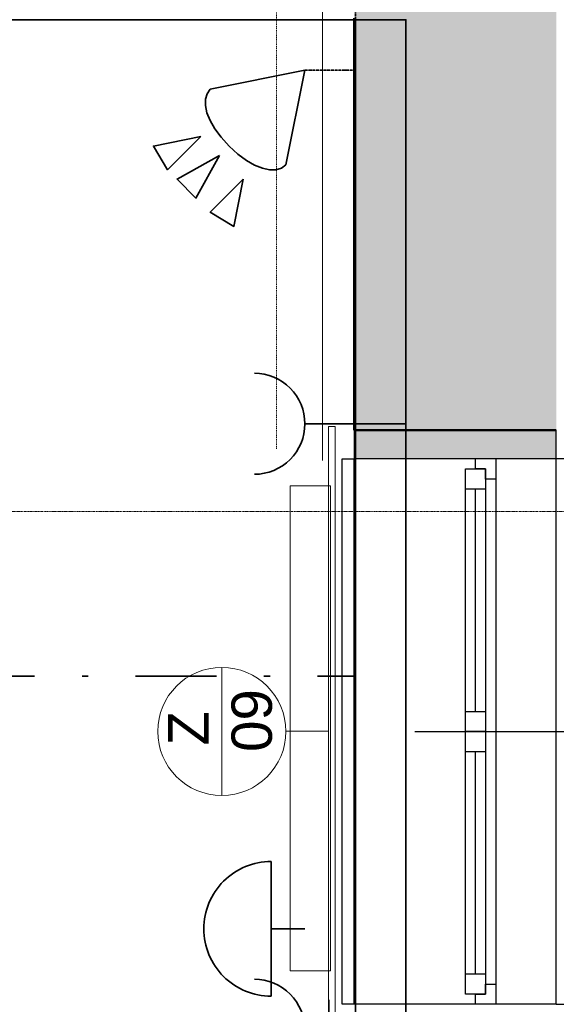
# Model space of a CAD drawing. Header units: millimetres. Extents: x -28761 to 4793, y -4271 to 20239.
# Tile 253 of 256: x -1650 to -322, y 12539 to 14976. Entities that reach past the tile are written whole.
import ezdxf

# ---------------------------------------------------------------- set-up
doc = ezdxf.new("R2010")
doc.units = ezdxf.units.MM
doc.header["$MEASUREMENT"] = 0
for name, pattern in [('Telekomunikacni vodic', [9.25, 3, -0.75, 3, -0.75, 0.125, -0.75, 0.125, -0.75]), ('Čerchovaná', [450, 200, -117.5, 15, -117.5]), ('Čerchovaná S', [3.5, 1.5, -0.85, 0.3, -0.85]), ('Čárkovaná M', [4.5, 2.5, -2])]:
    doc.linetypes.add(name, pattern=pattern)
for name, color, linetype in [('5._POHLED ZÁPADNÍ_1_Konstrukce - nosné', 7, 'Continuous'), ('5._POHLED ZÁPADNÍ_1_Nové_Konstrukce - nenosné', 7, 'Continuous'), ('5._POHLED ZÁPADNÍ_1_Nové_Otvory – Okna', 7, 'Continuous'), ('5._POHLED ZÁPADNÍ_1_Nové_Otvory – Značky oken', 7, 'Continuous'), ('5._POHLED ZÁPADNÍ_1_Nové_Výplně – Řezové', 7, 'Continuous'), ('5._POHLED ZÁPADNÍ_1_Popis', 7, 'Continuous'), ('5._POHLED ZÁPADNÍ_1_Popis_CZ', 7, 'Continuous'), ('5._POHLED ZÁPADNÍ_1_TZB - elektroinstalace', 7, 'Continuous'), ('5._POHLED ZÁPADNÍ_1_TZB - VZT', 7, 'Continuous'), ('5._POHLED ZÁPADNÍ_1_TZB - ZTI', 7, 'Continuous'), ('5._POHLED ZÁPADNÍ_1_Výplně – Řezové', 7, 'Continuous'), ('5._POHLED ZÁPADNÍ_1_Značky - řezy', 7, 'Continuous')]:
    doc.layers.add(name, color=color, linetype=linetype)
doc.styles.add('GENEROVANÝ_STYL_1', font='txt')

msp = doc.modelspace()

# ---------------------------------------------------------------- hatches: boundary and pattern name
at = {"layer": '5._POHLED ZÁPADNÍ_1_Nové_Výplně – Řezové', "linetype": 'Continuous', "lineweight": 0, "true_color": 0xf2b2b2}
msp.add_hatch(color=9, dxfattribs=at).paths.add_polyline_path([(-321.7, 13960.1), (-821.7, 13960.1), (-821.7, 13889), (-321.7, 13889)])
at = {"layer": '5._POHLED ZÁPADNÍ_1_Výplně – Řezové', "linetype": 'Continuous', "lineweight": 13}
msp.add_hatch(color=254, dxfattribs=at).paths.add_polyline_path([(-821.7, 13960.1), (-321.7, 13960.1), (-321.7, 15290.1), (-821.7, 15290.1)])

# ---------------------------------------------------------------- linework, layer by layer
at = {"layer": '5._POHLED ZÁPADNÍ_1_Konstrukce - nosné', "color": 7, "linetype": 'Continuous', "lineweight": 50}
for p, q in [((-471.7, 13960.1), (-821.7, 13960.1)), ((-421.7, 13960.1), (-471.7, 13960.1)), ((-321.7, 13960.1), (-421.7, 13960.1))]:
    msp.add_line(p, q, dxfattribs=at)
at = {"layer": '5._POHLED ZÁPADNÍ_1_Konstrukce - nosné', "color": 7, "linetype": 'Continuous', "lineweight": 50, "flags": 128}
msp.add_lwpolyline([(-821.7, 14980.1), (-821.7, 13960.1)], dxfattribs=at)
at = {"layer": '5._POHLED ZÁPADNÍ_1_Nové_Konstrukce - nenosné', "color": 1, "linetype": 'Continuous', "lineweight": 25, "flags": 128}
for points in [[(-821.7, 13960.1), (-821.7, 13889)], [(-321.7, 13889), (-321.7, 13960.1)], [(-321.7, 13889), (-821.7, 13889)]]:
    msp.add_lwpolyline(points, dxfattribs=at)
at = {"layer": '5._POHLED ZÁPADNÍ_1_Nové_Otvory – Okna', "color": 1, "linetype": 'Continuous', "lineweight": 25}
for p, q in [((-851.7, 12539), (-851.7, 13889)), ((-851.7, 13889), (-821.7, 13889)), ((-821.7, 12539), (-821.7, 13889)), ((-521.7, 13889), (-821.7, 13889)), ((-521.7, 13864), (-521.7, 13889)), ((-471.7, 13889), (-521.7, 13889)), ((-471.7, 13889), (-521.7, 13889)), ((-471.7, 13889), (-471.7, 13839)), ((-321.7, 13889), (-471.7, 13889)), ((-41.7, 13889), (-321.7, 13889)), ((-321.7, 12539), (-321.7, 13889)), ((-546.7, 13814), (-546.7, 13864)), ((-546.7, 13864), (-496.7, 13864)), ((-496.7, 13864), (-521.7, 13864)), ((-496.7, 13839), (-496.7, 13864)), ((-496.7, 13864), (-496.7, 13814)), ((-471.7, 13839), (-496.7, 13839)), ((-471.7, 13839), (-471.7, 13214)), ((-546.7, 13264), (-546.7, 13814)), ((-496.7, 13814), (-546.7, 13814)), ((-546.7, 13264), (-546.7, 13814)), ((-521.7, 13264), (-521.7, 13814)), ((-496.7, 13814), (-496.7, 13264)), ((-546.7, 13214), (-546.7, 13264)), ((-546.7, 13264), (-496.7, 13264)), ((-496.7, 13264), (-496.7, 13214)), ((-546.7, 13164), (-546.7, 13214)), ((-546.7, 13214), (-496.7, 13214)), ((-496.7, 13214), (-546.7, 13214)), ((-496.7, 13214), (-496.7, 13164)), ((-471.7, 13214), (-471.7, 12589)), ((-546.7, 12614), (-546.7, 13164)), ((-496.7, 13164), (-546.7, 13164)), ((-546.7, 12614), (-546.7, 13164)), ((-521.7, 12614), (-521.7, 13164)), ((-496.7, 13164), (-496.7, 12614)), ((-546.7, 12564), (-546.7, 12614)), ((-546.7, 12614), (-496.7, 12614)), ((-496.7, 12614), (-496.7, 12564)), ((-496.7, 12564), (-496.7, 12589)), ((-496.7, 12589), (-471.7, 12589)), ((-471.7, 12589), (-471.7, 12539)), ((-496.7, 12564), (-546.7, 12564)), ((-521.7, 12539), (-521.7, 12564)), ((-521.7, 12564), (-496.7, 12564)), ((-821.7, 12539), (-851.7, 12539)), ((-521.7, 12539), (-821.7, 12539)), ((-471.7, 12539), (-521.7, 12539)), ((-471.7, 12539), (-521.7, 12539)), ((-321.7, 12539), (-471.7, 12539)), ((-321.7, 12539), (-41.7, 12539))]:
    msp.add_line(p, q, dxfattribs=at)
at = {"layer": '5._POHLED ZÁPADNÍ_1_Nové_Otvory – Značky oken', "color": 1, "linetype": 'Continuous', "lineweight": 25}
msp.add_line((-671.7, 13214), (28.3, 13214), dxfattribs=at)
at = {"layer": '5._POHLED ZÁPADNÍ_1_Popis', "color": 7, "linetype": 'Continuous', "lineweight": 13}
for p, q in [((-1149.5, 13372.9), (-1149.5, 13055.7)), ((-991.1, 13214.6), (-885.4, 13214.6))]:
    msp.add_line(p, q, dxfattribs=at)
msp.add_circle((-1149.5, 13214.3), 158.6, dxfattribs=at)
at = {"layer": '5._POHLED ZÁPADNÍ_1_TZB - elektroinstalace', "color": 92, "linetype": 'Continuous', "lineweight": 35, "true_color": 0x00d700, "flags": 128}
for points in [[(-1443.9, 11225.8), (-693.9, 11225.8), (-693.9, 14975.8), (-4818.9, 14975.8), (-4818.9, 16100.8), (-5818.9, 16100.8), (-5818.9, 17600.8), (-5068.9, 17600.8)], [(-856.4, 10100.8), (-818.9, 10100.8), (-818.9, 14975.8), (-4443.9, 14975.8), (-4443.9, 15138.3), (-4443.9, 14975.8), (-4818.9, 14975.8), (-4818.9, 16100.8), (-5818.9, 16100.8), (-5818.9, 17600.8), (-5068.9, 17600.8)], [(-1443.9, 11225.8), (-693.9, 11225.8), (-693.9, 14975.8), (-4818.9, 14975.8), (-4818.9, 16100.8), (-5818.9, 16100.8), (-5818.9, 17600.8), (-5068.9, 17600.8)], [(-856.4, 10100.8), (-818.9, 10100.8), (-818.9, 14975.8), (-4443.9, 14975.8), (-4443.9, 15138.3), (-4443.9, 14975.8), (-4818.9, 14975.8), (-4818.9, 16100.8), (-5818.9, 16100.8), (-5818.9, 17600.8), (-5068.9, 17600.8)], [(-943.9, 14850.8), (-1178.3, 14803.9)], [(-943.9, 14850.8), (-1178.3, 14803.9)], [(-990.8, 14616.4), (-943.9, 14850.8)], [(-990.8, 14616.4), (-943.9, 14850.8)], [(-1131.4, 14663.3), (-1151.2, 14685), (-1167, 14706.2), (-1178.7, 14726.5), (-1186.4, 14745.7), (-1190.2, 14763.4), (-1190.1, 14779.2), (-1186.1, 14792.8), (-1178.3, 14803.9)], [(-1131.4, 14663.3), (-1151.2, 14685), (-1167, 14706.2), (-1178.7, 14726.5), (-1186.4, 14745.7), (-1190.2, 14763.4), (-1190.1, 14779.2), (-1186.1, 14792.8), (-1178.3, 14803.9)], [(-990.8, 14616.4), (-1001.9, 14608.6), (-1015.5, 14604.6), (-1031.3, 14604.5), (-1049, 14608.3), (-1068.2, 14616), (-1088.5, 14627.7), (-1109.7, 14643.5), (-1131.4, 14663.3)], [(-990.8, 14616.4), (-1001.9, 14608.6), (-1015.5, 14604.6), (-1031.3, 14604.5), (-1049, 14608.3), (-1068.2, 14616), (-1088.5, 14627.7), (-1109.7, 14643.5), (-1131.4, 14663.3)], [(-818.9, 13975.8), (-943.9, 13975.8)], [(-818.9, 13975.8), (-943.9, 13975.8)], [(-818.9, 13975.8), (-943.9, 13975.8)], [(-818.9, 13975.8), (-693.9, 13975.8)], [(-818.9, 13975.8), (-693.9, 13975.8)], [(-1027.3, 12559.1), (-1027.3, 12892.4)], [(-1027.3, 12725.8), (-943.9, 12725.8)]]:
    msp.add_lwpolyline(points, dxfattribs=at)
at = {"layer": '5._POHLED ZÁPADNÍ_1_TZB - elektroinstalace', "color": 92, "linetype": 'Telekomunikacni vodic', "lineweight": 35, "true_color": 0x00d700, "flags": 128}
for points in [[(-943.9, 14850.8), (-818.9, 14850.8), (-818.9, 17225.8), (-943.9, 17225.8)], [(-943.9, 14850.8), (-818.9, 14850.8), (-818.9, 17225.8), (-943.9, 17225.8)], [(-943.9, 14850.8), (-818.9, 14850.8), (-818.9, 10850.8), (-943.9, 10850.8)], [(-943.9, 14850.8), (-818.9, 14850.8), (-818.9, 10850.8), (-943.9, 10850.8)]]:
    msp.add_lwpolyline(points, dxfattribs=at)
at = {"layer": '5._POHLED ZÁPADNÍ_1_TZB - elektroinstalace', "color": 92, "linetype": 'Continuous', "lineweight": 35, "true_color": 0x00d700, "flags": 128}
for points in [[(-1201.8, 14686.7), (-1283.8, 14604.7), (-1318.9, 14663.3)], [(-1201.8, 14686.7), (-1283.8, 14604.7), (-1318.9, 14663.3)], [(-1154.9, 14639.8), (-1260.3, 14581.3), (-1213.5, 14534.4)], [(-1154.9, 14639.8), (-1260.3, 14581.3), (-1213.5, 14534.4)], [(-1096.3, 14581.3), (-1178.3, 14499.2), (-1119.7, 14464.1)], [(-1096.3, 14581.3), (-1178.3, 14499.2), (-1119.7, 14464.1)]]:
    msp.add_lwpolyline(points, close=True, dxfattribs=at)
for points in [[(-1068.9, 14100.8, -0.414214), (-943.9, 13975.8)], [(-1068.9, 14100.8, -0.414214), (-943.9, 13975.8)], [(-1068.9, 14100.8, -0.414214), (-943.9, 13975.8)], [(-943.9, 13975.8, -0.414214), (-1068.9, 13850.8)], [(-943.9, 13975.8, -0.414214), (-1068.9, 13850.8)], [(-943.9, 13975.8, -0.414214), (-1068.9, 13850.8)], [(-1193.9, 12725.8, -0.414214), (-1027.3, 12892.4)], [(-1027.3, 12559.1, -0.414214), (-1193.9, 12725.8)], [(-1068.9, 12600.8, -0.414214), (-943.9, 12475.8)], [(-1068.9, 12600.8, -0.414214), (-943.9, 12475.8)]]:
    msp.add_lwpolyline(points, format="xyb", dxfattribs=at)
at = {"layer": '5._POHLED ZÁPADNÍ_1_TZB - elektroinstalace', "color": 92, "linetype": 'Čerchovaná', "lineweight": 35, "true_color": 0x00d700, "flags": 128}
msp.add_lwpolyline([(-3162.7, 13350.8), (-818.9, 13350.8), (-818.9, 7975.8), (-1068.9, 7975.8), (-1068.9, 975.8), (-15818.9, 975.8)], dxfattribs=at)
at = {"layer": '5._POHLED ZÁPADNÍ_1_TZB - VZT', "color": 7, "linetype": 'Continuous', "lineweight": 13}
for p, q in [((-868.8, 13969.1), (-885.4, 13969.1)), ((-885.4, 13969.1), (-885.4, 12460.1)), ((-868.8, 12460.1), (-868.8, 13969.1))]:
    msp.add_line(p, q, dxfattribs=at)
at = {"layer": '5._POHLED ZÁPADNÍ_1_TZB - ZTI', "color": 6, "linetype": 'Continuous', "lineweight": 20}
for p, q in [((-900.1, 15432.8), (-900.1, 13885.3)), ((-980.4, 13821.8), (-980.4, 12621.8)), ((-980.4, 13821.8), (-880.4, 13821.8)), ((-880.4, 12621.8), (-880.4, 13821.8)), ((-980.4, 12621.8), (-880.4, 12621.8)), ((-884.1, 12549.7), (-884.1, 11273.2))]:
    msp.add_line(p, q, dxfattribs=at)
at = {"layer": '5._POHLED ZÁPADNÍ_1_TZB - ZTI', "color": 6, "linetype": 'Čárkovaná M', "lineweight": 20}
msp.add_line((-1014.1, 15414.6), (-1014.1, 13911.8), dxfattribs=at)
at = {"layer": '5._POHLED ZÁPADNÍ_1_Značky - řezy', "color": 154, "linetype": 'Čerchovaná S', "lineweight": 13}
msp.add_line((-2556, 13758.4), (4365.7, 13758.4), dxfattribs=at)

# ---------------------------------------------------------------- texts
at = {"layer": '5._POHLED ZÁPADNÍ_1_Popis_CZ', "color": 154, "linetype": 'Continuous', "lineweight": 13, "insert": (-1153.2, 13221.9), "char_height": 100, "attachment_point": 5, "rotation": 90, "line_spacing_factor": 0.940294, "style": 'GENEROVANÝ_STYL_1'}
msp.add_mtext('\\A1;{\\pqc;\\fArial|b0|i0|c238|p38;Z\\P\\pqc;\\fArial|b0|i0|c238|p38; 0\\fArial|b0|i0|c238|p38;9}', dxfattribs=at)

doc.saveas('drawing.dxf')
